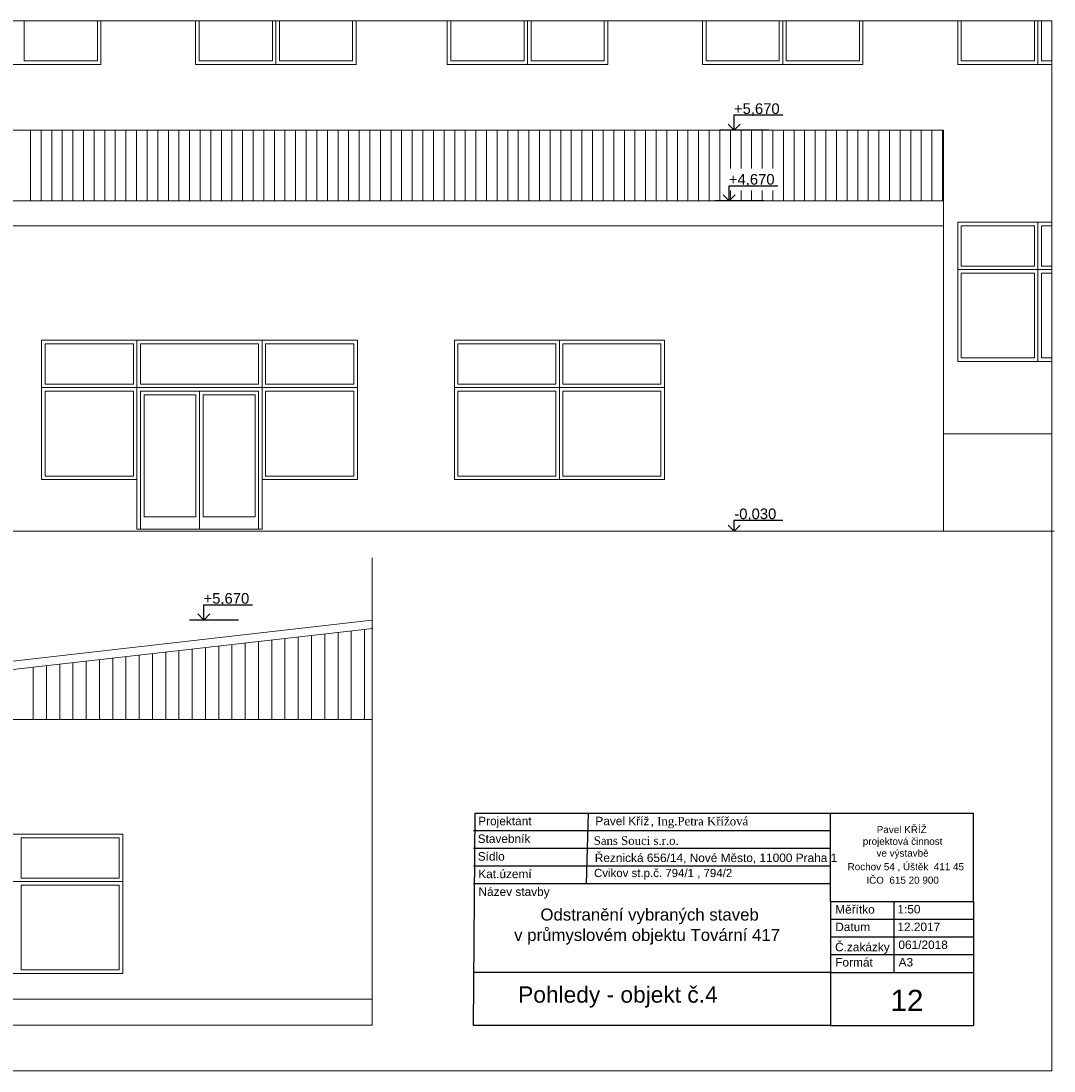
# Model space of a CAD drawing. Extents: x -459705 to -116623, y 1293894 to 1503894.
# Tile 12 of 12: x -131234 to -116623, y 1350918 to 1365768. Entities that reach past the tile are written whole.
import ezdxf

# ---------------------------------------------------------------- set-up
doc = ezdxf.new("R2010")
doc.units = 0
doc.header["$MEASUREMENT"] = 0
doc.layers.get('0').update_dxf_attribs({"linetype": 'CONTINUOUS'})
for name, color, linetype in [('KÓTY', 4, 'CONTINUOUS'), ('PÍSMO', 1, 'CONTINUOUS'), ('PŘEDMĚTY', 8, 'CONTINUOUS'), ('RÁMEČEK', 1, 'CONTINUOUS'), ('ZDIVO', 7, 'CONTINUOUS'), ('ČÁRY', 1, 'CONTINUOUS'), ('ŠRAFY', 8, 'CONTINUOUS')]:
    doc.layers.add(name, color=color, linetype=linetype)
doc.layers.add('ZVodítko', color=1, linetype='CONTINUOUS', plot=False)
doc.styles.add('CESKY', font='times.ttf')
doc.styles.get("Standard").update_dxf_attribs({"font": 'arial.ttf'})

msp = doc.modelspace()

# ---------------------------------------------------------------- linework, layer by layer
at = {"lineweight": 0, "ltscale": 350}
for p, q in [((-136695, 1358552), (-116623, 1358552)), ((-126265, 1351567), (-126265, 1358175)), ((-126265, 1351567), (-136304, 1351567))]:
    msp.add_line(p, q, dxfattribs=at)
at = {"layer": 'KÓTY', "ltscale": 250}
for p, q in [((-120458, 1364434), (-121152, 1364434)), ((-121145, 1364222), (-121145, 1364434)), ((-121145, 1364222), (-121230, 1364307)), ((-121145, 1364222), (-121060, 1364307)), ((-120656, 1364222), (-121350, 1364222)), ((-120530, 1363434), (-121224, 1363434)), ((-121217, 1363222), (-121217, 1363434)), ((-121217, 1363222), (-121302, 1363307)), ((-121217, 1363222), (-121133, 1363307)), ((-120728, 1363222), (-121422, 1363222)), ((-121145, 1358552), (-121230, 1358637)), ((-120458, 1358704), (-121152, 1358704)), ((-121145, 1358552), (-121145, 1358704)), ((-121145, 1358552), (-121060, 1358637)), ((-127961, 1357508), (-128655, 1357508)), ((-128648, 1357296), (-128648, 1357508)), ((-128158, 1357296), (-128852, 1357296)), ((-128648, 1357296), (-128732, 1357381)), ((-128648, 1357296), (-128563, 1357381))]:
    msp.add_line(p, q, dxfattribs=at)
at = {"layer": 'PŘEDMĚTY', "lineweight": 0, "ltscale": 350}
for p, q in [((-131188, 1365202), (-131188, 1365768)), ((-130153, 1365768), (-130153, 1365202)), ((-128714, 1365768), (-128714, 1365202)), ((-127679, 1365202), (-127679, 1365768)), ((-127579, 1365202), (-127579, 1365768)), ((-126544, 1365768), (-126544, 1365202)), ((-125154, 1365768), (-125154, 1365202)), ((-124119, 1365202), (-124119, 1365768)), ((-124019, 1365202), (-124019, 1365768)), ((-122984, 1365768), (-122984, 1365202)), ((-121545, 1365768), (-121545, 1365202)), ((-120510, 1365202), (-120510, 1365768)), ((-120410, 1365202), (-120410, 1365768)), ((-119375, 1365768), (-119375, 1365202)), ((-117935, 1365768), (-117935, 1365202)), ((-116900, 1365202), (-116900, 1365768)), ((-116800, 1365202), (-116800, 1365768)), ((-130153, 1365202), (-131188, 1365202)), ((-128714, 1365202), (-127679, 1365202)), ((-126544, 1365202), (-127579, 1365202)), ((-125154, 1365202), (-124119, 1365202)), ((-122984, 1365202), (-124019, 1365202)), ((-121545, 1365202), (-120510, 1365202)), ((-119375, 1365202), (-120410, 1365202)), ((-117935, 1365202), (-116900, 1365202)), ((-116655, 1365202), (-116800, 1365202)), ((-116900, 1362872), (-117935, 1362872)), ((-117935, 1362872), (-117935, 1362302)), ((-116900, 1362302), (-116900, 1362872)), ((-116800, 1362302), (-116800, 1362872)), ((-116800, 1362872), (-116655, 1362872)), ((-117935, 1362302), (-116900, 1362302)), ((-116900, 1362202), (-117935, 1362202)), ((-117935, 1362202), (-117935, 1361002)), ((-116900, 1361002), (-116900, 1362202)), ((-116655, 1362302), (-116800, 1362302)), ((-116800, 1361002), (-116800, 1362202)), ((-116800, 1362202), (-116655, 1362202)), ((-130894, 1360632), (-130894, 1361202)), ((-130894, 1361202), (-129644, 1361202)), ((-129644, 1361202), (-129644, 1360632)), ((-127874, 1361202), (-129544, 1361202)), ((-129544, 1361202), (-129544, 1360632)), ((-127874, 1360632), (-127874, 1361202)), ((-126524, 1361202), (-127774, 1361202)), ((-127774, 1361202), (-127774, 1360632)), ((-126524, 1360632), (-126524, 1361202)), ((-123669, 1361202), (-125054, 1361202)), ((-125054, 1361202), (-125054, 1360632)), ((-123669, 1360632), (-123669, 1361202)), ((-123569, 1360632), (-123569, 1361202)), ((-123569, 1361202), (-122184, 1361202)), ((-122184, 1361202), (-122184, 1360632)), ((-117935, 1361002), (-116900, 1361002)), ((-116655, 1361002), (-116800, 1361002)), ((-129644, 1360632), (-130894, 1360632)), ((-129544, 1360632), (-127874, 1360632)), ((-127774, 1360632), (-126524, 1360632)), ((-125054, 1360632), (-123669, 1360632)), ((-122184, 1360632), (-123569, 1360632)), ((-129644, 1360532), (-130894, 1360532)), ((-130894, 1360532), (-130894, 1359332)), ((-129644, 1359332), (-129644, 1360532)), ((-129544, 1360532), (-128709, 1360532)), ((-129544, 1358582), (-129544, 1360532)), ((-129494, 1360482), (-128759, 1360482)), ((-129494, 1358754), (-129494, 1360482)), ((-128759, 1360482), (-128759, 1358754)), ((-127874, 1360532), (-128709, 1360532)), ((-128709, 1360532), (-128709, 1358582)), ((-128709, 1360532), (-128709, 1358582)), ((-127924, 1360482), (-128659, 1360482)), ((-128659, 1360482), (-128659, 1358754)), ((-127924, 1358754), (-127924, 1360482)), ((-127874, 1358582), (-127874, 1360532)), ((-127774, 1360532), (-126524, 1360532)), ((-127774, 1359332), (-127774, 1360532)), ((-126524, 1360532), (-126524, 1359332)), ((-123669, 1360532), (-125054, 1360532)), ((-125054, 1360532), (-125054, 1359332)), ((-123669, 1359332), (-123669, 1360532)), ((-123569, 1360532), (-122184, 1360532)), ((-123569, 1359332), (-123569, 1360532)), ((-122184, 1360532), (-122184, 1359332)), ((-130894, 1359332), (-129644, 1359332)), ((-126524, 1359332), (-127774, 1359332)), ((-125054, 1359332), (-123669, 1359332)), ((-122184, 1359332), (-123569, 1359332)), ((-128759, 1358754), (-129494, 1358754)), ((-128659, 1358754), (-127924, 1358754)), ((-128709, 1358582), (-129544, 1358582)), ((-128709, 1358582), (-127874, 1358582)), ((-131230, 1353647), (-131230, 1354217)), ((-131230, 1354217), (-129845, 1354217)), ((-129845, 1354217), (-129845, 1353647)), ((-129845, 1353647), (-131230, 1353647)), ((-131230, 1353547), (-129845, 1353547)), ((-131230, 1352347), (-131230, 1353547)), ((-129845, 1353547), (-129845, 1352347)), ((-129845, 1352347), (-131230, 1352347))]:
    msp.add_line(p, q, dxfattribs=at)
at = {"layer": 'RÁMEČEK', "ltscale": 250}
for p, q in [((-124834, 1351563), (-124809, 1354563)), ((-124809, 1354563), (-119784, 1354563)), ((-123234, 1353563), (-123209, 1354563)), ((-119784, 1354313), (-124834, 1354313)), ((-119784, 1354063), (-124834, 1354063)), ((-119784, 1353813), (-124834, 1353813)), ((-119784, 1353563), (-124834, 1353563)), ((-119784, 1353313), (-119784, 1352313)), ((-118888, 1353313), (-118888, 1352313)), ((-117763, 1353313), (-117763, 1352313)), ((-119784, 1353063), (-117763, 1353063)), ((-119784, 1352813), (-117763, 1352813)), ((-119784, 1352563), (-117763, 1352563)), ((-119784, 1352313), (-124834, 1352313)), ((-119784, 1352313), (-124834, 1352313)), ((-119784, 1351563), (-124834, 1351563)), ((-119784, 1351563), (-124834, 1351563))]:
    msp.add_line(p, q, dxfattribs=at)
at = {"layer": 'ZDIVO', "ltscale": 250}
for p, q in [((-119784, 1353313), (-119784, 1354563)), ((-119784, 1353313), (-119784, 1354563)), ((-119784, 1354563), (-117763, 1354563)), ((-119784, 1354563), (-117763, 1354563)), ((-117763, 1353313), (-117763, 1354563)), ((-117763, 1353313), (-117763, 1354563)), ((-119784, 1353313), (-117763, 1353313)), ((-119784, 1353313), (-117763, 1353313)), ((-119784, 1352313), (-119784, 1351563)), ((-119784, 1352313), (-117763, 1352313)), ((-119784, 1352313), (-119784, 1351563)), ((-119784, 1352313), (-117763, 1352313)), ((-117763, 1352313), (-117763, 1351563)), ((-117763, 1352313), (-117763, 1351563)), ((-117763, 1352313), (-117763, 1351563)), ((-117763, 1352313), (-117763, 1351563)), ((-119784, 1351563), (-117763, 1351563)), ((-119784, 1351563), (-117763, 1351563)), ((-119784, 1351563), (-117763, 1351563)), ((-119784, 1351563), (-117763, 1351563))]:
    msp.add_line(p, q, dxfattribs=at)
at = {"layer": 'ZVodítko', "lineweight": 0, "ltscale": 350}
for p, q in [((-116655, 1365768), (-137655, 1365768)), ((-116655, 1350918), (-116655, 1365768)), ((-137655, 1350918), (-116655, 1350918))]:
    msp.add_line(p, q, dxfattribs=at)
at = {"layer": 'ČÁRY', "lineweight": 0, "ltscale": 350}
for p, q in [((-130103, 1365152), (-130103, 1365768)), ((-128764, 1365768), (-128764, 1365152)), ((-128764, 1365768), (-128764, 1365152)), ((-127629, 1365768), (-127629, 1365152)), ((-127629, 1365152), (-127629, 1365768)), ((-126494, 1365152), (-126494, 1365768)), ((-125204, 1365768), (-125204, 1365152)), ((-125204, 1365768), (-125204, 1365152)), ((-124069, 1365768), (-124069, 1365152)), ((-124069, 1365152), (-124069, 1365768)), ((-122934, 1365152), (-122934, 1365768)), ((-121595, 1365768), (-121595, 1365152)), ((-121595, 1365768), (-121595, 1365152)), ((-120460, 1365768), (-120460, 1365152)), ((-120460, 1365152), (-120460, 1365768)), ((-119325, 1365152), (-119325, 1365768)), ((-117985, 1365768), (-117985, 1365152)), ((-117985, 1365768), (-117985, 1365152)), ((-116850, 1365768), (-116850, 1365152)), ((-116850, 1365152), (-116850, 1365768)), ((-132373, 1365152), (-130103, 1365152)), ((-128764, 1365152), (-127629, 1365152)), ((-128764, 1365152), (-126494, 1365152)), ((-125204, 1365152), (-124069, 1365152)), ((-125204, 1365152), (-122934, 1365152)), ((-121595, 1365152), (-120460, 1365152)), ((-121595, 1365152), (-119325, 1365152)), ((-117985, 1365152), (-116850, 1365152)), ((-117985, 1365152), (-116655, 1365152)), ((-136695, 1364222), (-118185, 1364222)), ((-118185, 1362872), (-118185, 1364222)), ((-118185, 1363222), (-136695, 1363222)), ((-136345, 1362872), (-118185, 1362872)), ((-118185, 1358552), (-118185, 1362872)), ((-116850, 1362922), (-117985, 1362922)), ((-117985, 1362922), (-117985, 1362252)), ((-116655, 1362922), (-117985, 1362922)), ((-117985, 1362922), (-117985, 1360952)), ((-116850, 1362922), (-116850, 1360952)), ((-116850, 1362252), (-116850, 1362922)), ((-117985, 1362252), (-116655, 1362252)), ((-116850, 1362252), (-117985, 1362252)), ((-117985, 1362252), (-117985, 1360952)), ((-117985, 1362252), (-116850, 1362252)), ((-116850, 1360952), (-116850, 1362252)), ((-130944, 1360582), (-130944, 1361252)), ((-130944, 1361252), (-129594, 1361252)), ((-129594, 1361252), (-130944, 1361252)), ((-130944, 1361252), (-130944, 1359282)), ((-127824, 1361252), (-129594, 1361252)), ((-129594, 1361252), (-129594, 1360582)), ((-129594, 1361252), (-129594, 1360582)), ((-129594, 1361252), (-127824, 1361252)), ((-129594, 1358582), (-129594, 1361252)), ((-129594, 1359282), (-129594, 1361252)), ((-126474, 1361252), (-127824, 1361252)), ((-127824, 1361252), (-127824, 1360582)), ((-127824, 1360582), (-127824, 1361252)), ((-127824, 1361252), (-127824, 1358582)), ((-126474, 1360582), (-126474, 1361252)), ((-123619, 1361252), (-125104, 1361252)), ((-125104, 1361252), (-125104, 1360582)), ((-122134, 1361252), (-125104, 1361252)), ((-125104, 1361252), (-125104, 1359282)), ((-123619, 1361252), (-123619, 1359282)), ((-123619, 1360582), (-123619, 1361252)), ((-122134, 1359282), (-122134, 1361252)), ((-117985, 1360952), (-116850, 1360952)), ((-117985, 1360952), (-116655, 1360952)), ((-129594, 1360582), (-130944, 1360582)), ((-129594, 1360582), (-130944, 1360582)), ((-130944, 1360582), (-130944, 1359282)), ((-129594, 1360582), (-130944, 1360582)), ((-129594, 1360582), (-127824, 1360582)), ((-129594, 1359282), (-129594, 1360582)), ((-129594, 1360582), (-127824, 1360582)), ((-129594, 1358582), (-129594, 1360582)), ((-129594, 1360582), (-127824, 1360582)), ((-127824, 1360582), (-126474, 1360582)), ((-127824, 1360582), (-126474, 1360582)), ((-127824, 1359282), (-127824, 1360582)), ((-127824, 1360582), (-126474, 1360582)), ((-127824, 1360582), (-127824, 1358582)), ((-126474, 1360582), (-126474, 1359282)), ((-125104, 1360582), (-122134, 1360582)), ((-123619, 1360582), (-125104, 1360582)), ((-125104, 1360582), (-125104, 1359282)), ((-125104, 1360582), (-123619, 1360582)), ((-123619, 1359282), (-123619, 1360582)), ((-118185, 1359931), (-116655, 1359931)), ((-130944, 1359282), (-129594, 1359282)), ((-130944, 1359282), (-129594, 1359282)), ((-126474, 1359282), (-127824, 1359282)), ((-125104, 1359282), (-123619, 1359282)), ((-125104, 1359282), (-122134, 1359282)), ((-127824, 1358582), (-129594, 1358582)), ((-127824, 1358582), (-129594, 1358582)), ((-135021, 1356296), (-126271, 1357296)), ((-135008, 1356177), (-126258, 1357177)), ((-126265, 1355887), (-135015, 1355887)), ((-129795, 1354267), (-132765, 1354267)), ((-129795, 1352297), (-129795, 1354267)), ((-132765, 1353597), (-129795, 1353597)), ((-132765, 1352297), (-129795, 1352297)), ((-126265, 1351932), (-133615, 1351932))]:
    msp.add_line(p, q, dxfattribs=at)
at = {"layer": 'ŠRAFY', "linetype": 'Continuous', "lineweight": 0, "ltscale": 350}
for p, q in [((-131100, 1363222), (-131100, 1364222)), ((-130950, 1363222), (-130950, 1364222)), ((-130800, 1363222), (-130800, 1364222)), ((-130650, 1363222), (-130650, 1364222)), ((-130500, 1363222), (-130500, 1364222)), ((-130350, 1363222), (-130350, 1364222)), ((-130200, 1363222), (-130200, 1364222)), ((-130050, 1363222), (-130050, 1364222)), ((-129900, 1363222), (-129900, 1364222)), ((-129750, 1363222), (-129750, 1364222)), ((-129600, 1363222), (-129600, 1364222)), ((-129450, 1363222), (-129450, 1364222)), ((-129300, 1363222), (-129300, 1364222)), ((-129150, 1363222), (-129150, 1364222)), ((-129000, 1363222), (-129000, 1364222)), ((-128850, 1363222), (-128850, 1364222)), ((-128700, 1363222), (-128700, 1364222)), ((-128550, 1363222), (-128550, 1364222)), ((-128400, 1363222), (-128400, 1364222)), ((-128250, 1363222), (-128250, 1364222)), ((-128100, 1363222), (-128100, 1364222)), ((-127950, 1363222), (-127950, 1364222)), ((-127800, 1363222), (-127800, 1364222)), ((-127650, 1363222), (-127650, 1364222)), ((-127500, 1363222), (-127500, 1364222)), ((-127350, 1363222), (-127350, 1364222)), ((-127200, 1363222), (-127200, 1364222)), ((-127050, 1363222), (-127050, 1364222)), ((-126900, 1363222), (-126900, 1364222)), ((-126750, 1363222), (-126750, 1364222)), ((-126600, 1363222), (-126600, 1364222)), ((-126450, 1363222), (-126450, 1364222)), ((-126300, 1363222), (-126300, 1364222)), ((-126150, 1363222), (-126150, 1364222)), ((-126000, 1363222), (-126000, 1364222)), ((-125850, 1363222), (-125850, 1364222)), ((-125700, 1363222), (-125700, 1364222)), ((-125550, 1363222), (-125550, 1364222)), ((-125400, 1363222), (-125400, 1364222)), ((-125250, 1363222), (-125250, 1364222)), ((-125100, 1363222), (-125100, 1364222)), ((-124950, 1363222), (-124950, 1364222)), ((-124800, 1363222), (-124800, 1364222)), ((-124650, 1363222), (-124650, 1364222)), ((-124500, 1363222), (-124500, 1364222)), ((-124350, 1363222), (-124350, 1364222)), ((-124200, 1363222), (-124200, 1364222)), ((-124050, 1363222), (-124050, 1364222)), ((-123900, 1363222), (-123900, 1364222)), ((-123750, 1363222), (-123750, 1364222)), ((-123600, 1363222), (-123600, 1364222)), ((-123450, 1363222), (-123450, 1364222)), ((-123300, 1363222), (-123300, 1364222)), ((-123150, 1363222), (-123150, 1364222)), ((-123000, 1363222), (-123000, 1364222)), ((-122850, 1363222), (-122850, 1364222)), ((-122700, 1363222), (-122700, 1364222)), ((-122550, 1363222), (-122550, 1364222)), ((-122400, 1363222), (-122400, 1364222)), ((-122250, 1363222), (-122250, 1364222)), ((-122100, 1363222), (-122100, 1364222)), ((-121950, 1363222), (-121950, 1364222)), ((-121800, 1363222), (-121800, 1364222)), ((-121650, 1363222), (-121650, 1364222)), ((-121500, 1363222), (-121500, 1364222)), ((-121350, 1363222), (-121350, 1364222)), ((-121200, 1363680), (-121200, 1364222)), ((-121050, 1363680), (-121050, 1364222)), ((-120900, 1363680), (-120900, 1364222)), ((-120750, 1363680), (-120750, 1364222)), ((-120600, 1363680), (-120600, 1364222)), ((-120450, 1363222), (-120450, 1364222)), ((-120300, 1363222), (-120300, 1364222)), ((-120150, 1363222), (-120150, 1364222)), ((-120000, 1363222), (-120000, 1364222)), ((-119850, 1363222), (-119850, 1364222)), ((-119700, 1363222), (-119700, 1364222)), ((-119550, 1363222), (-119550, 1364222)), ((-119400, 1363222), (-119400, 1364222)), ((-119250, 1363222), (-119250, 1364222)), ((-119100, 1363222), (-119100, 1364222)), ((-118950, 1363222), (-118950, 1364222)), ((-118800, 1363222), (-118800, 1364222)), ((-118650, 1363222), (-118650, 1364222)), ((-118500, 1363222), (-118500, 1364222)), ((-118350, 1363222), (-118350, 1364222)), ((-118200, 1363222), (-118200, 1364222)), ((-121200, 1363222), (-121200, 1363371)), ((-121050, 1363222), (-121050, 1363371)), ((-120900, 1363222), (-120900, 1363371)), ((-120750, 1363222), (-120750, 1363371)), ((-120600, 1363222), (-120600, 1363371)), ((-126562, 1355887), (-126562, 1357142)), ((-126375, 1355887), (-126375, 1357164)), ((-127687, 1355887), (-127687, 1357014)), ((-127500, 1355887), (-127500, 1357035)), ((-127312, 1355887), (-127312, 1357057)), ((-127125, 1355887), (-127125, 1357078)), ((-126937, 1355887), (-126937, 1357099)), ((-126750, 1355887), (-126750, 1357121)), ((-129000, 1355887), (-129000, 1356864)), ((-128812, 1355887), (-128812, 1356885)), ((-128625, 1355887), (-128625, 1356907)), ((-128437, 1355887), (-128437, 1356928)), ((-128250, 1355887), (-128250, 1356949)), ((-128062, 1355887), (-128062, 1356971)), ((-127875, 1355887), (-127875, 1356992)), ((-130312, 1355887), (-130312, 1356714)), ((-130125, 1355887), (-130125, 1356735)), ((-129937, 1355887), (-129937, 1356757)), ((-129750, 1355887), (-129750, 1356778)), ((-129562, 1355887), (-129562, 1356799)), ((-129375, 1355887), (-129375, 1356821)), ((-129187, 1355887), (-129187, 1356842)), ((-131062, 1355887), (-131062, 1356628)), ((-130875, 1355887), (-130875, 1356649)), ((-130687, 1355887), (-130687, 1356671)), ((-130500, 1355887), (-130500, 1356692))]:
    msp.add_line(p, q, dxfattribs=at)

# ---------------------------------------------------------------- texts
at = {"layer": 'KÓTY', "lineweight": 0}
for s, p in [('+5,670', (-121150, 1364453)), ('+4,670', (-121222, 1363453)), ('-0,030', (-121145, 1358723)), ('+5,670', (-128652, 1357527))]:
    msp.add_text(s, height=150, dxfattribs=at).set_placement(p)
at = {"layer": 'PÍSMO', "lineweight": 0}
for s, height, p in [('1:50', 120, (-118838, 1353146)), ('12.2017', 120, (-118838, 1352896)), ('061/2018', 120, (-118824, 1352643)), ('A3', 120, (-118821, 1352396)), ('Pohledy ', 230, (-124202, 1351884)), ('- objekt č.4', 230, (-122952, 1351884)), ('12', 300, (-118936, 1351766))]:
    msp.add_text(s, height=height, dxfattribs=at).set_placement(p)
at = {"layer": 'RÁMEČEK', "lineweight": 0}
for s, p in [('Projektant', (-124767, 1354393)), ('Stavebník', (-124775, 1354143)), ('Sídlo', (-124774, 1353893)), ('Kat.území', (-124766, 1353645)), ('Název stavby', (-124763, 1353393)), ('Měřítko', (-119717, 1353143)), ('Datum', (-119717, 1352896)), ('Č.zakázky', (-119720, 1352611)), ('Formát', (-119717, 1352395))]:
    msp.add_text(s, height=120, dxfattribs=at).set_placement(p)
at = {"layer": 'ČÁRY', "lineweight": 0}
for s, height, p in [('Pavel Kříž', 120, (-123110, 1354393)), ('Pavel KŘÍŽ', 100, (-119130, 1354282)), ('projektová činnost', 100, (-119327, 1354116)), ('ve výstavbě', 100, (-119134, 1353949)), ('Řeznická 656/14, Nové Město, 11000 Praha 1', 120, (-123118, 1353873)), ('  Rochov 54 , Úštěk  411 45', 100, (-119620, 1353757)), ('Cvikov st.p.č. 794/1 , 794/2', 116, (-123129, 1353660)), ('IČO  615 20 900', 100, (-119277, 1353566)), ('Odstranění vybraných staveb', 170, (-123887, 1353045)), ('v průmyslovém objektu Tovární 417', 170, (-124259, 1352757))]:
    msp.add_text(s, height=height, dxfattribs=at).set_placement(p)
at = {"layer": 'ČÁRY', "lineweight": 0, "style": 'CESKY'}
for s, p in [(', Ing.Petra Křížová', (-122327, 1354391)), ('Sans Souci s.r.o.', (-123134, 1354116))]:
    msp.add_text(s, height=120, dxfattribs=at).set_placement(p)

doc.saveas('drawing.dxf')
